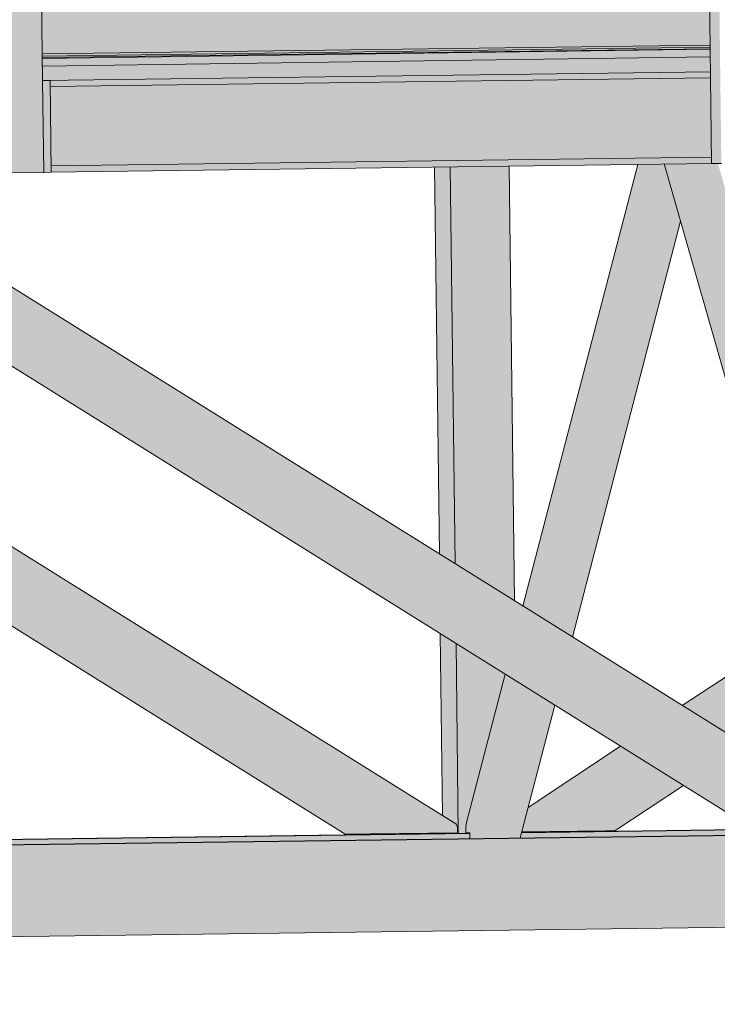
# Model space of a CAD drawing. Header units: centimetres. Extents: x -5472 to 10427, y -400 to 1902.
# Tile 72 of 91: x -4028 to -3937, y 1265 to 1394. Entities that reach past the tile are written whole.
import ezdxf

# ---------------------------------------------------------------- set-up
doc = ezdxf.new("R2010")
doc.units = ezdxf.units.CM
doc.header["$LTSCALE"] = 0.1
doc.header["$MEASUREMENT"] = 0
for name, color, linetype in [('2_kładka_IFC.K_IR', 7, 'Continuous'), ('2_stropy.K_IR', 7, 'Continuous'), ('5_opisy.K_IR', 7, 'Continuous')]:
    doc.layers.add(name, color=color, linetype=linetype)
doc.dimstyles.new('GENERATED_STYLE__3', dxfattribs={"dimtxt": 0.18, "dimasz": 18.24, "dimexe": 0.18, "dimexo": 0.0625, "dimgap": 0.09, "dimtad": 0, "dimtih": 1, "dimtoh": 1, "dimdec": 4, "dimzin": 0, "dimdsep": 46, "dimcen": 0.09, "dimadec": 0, "dimazin": 0, "dimtfac": 1, "dimtdec": 4, "dimtmove": 0, "dimatfit": 3, "dimldrblk": 'ARROWHEAD_5', "dimfxl": 1, "dimtolj": 1, "dimtzin": 0, "dimarcsym": 0})

# ---------------------------------------------------------------- blocks, each defined once
blk = doc.blocks.new('ElemPrzekroju_5_1')
at = {"layer": '2_stropy.K_IR', "linetype": 'Continuous', "lineweight": 0, "true_color": 0xe0e0e0}
blk.add_hatch(color=254, dxfattribs=at).paths.add_polyline_path([(-3937.99, 1390.13), (-4025.37, 1388.98), (-4025.36, 1388.88), (-3937.99, 1390.1)])
at = {"layer": '2_stropy.K_IR', "linetype": 'Continuous', "lineweight": 0, "true_color": 0x9e9e9e}
for points in [[(-4025.36, 1388.88), (-3937.99, 1390.1), (-3937.99, 1390.13), (-3963.57, 1389.79), (-4025.37, 1388.93)], [(-4025.37, 1388.97), (-4025.37, 1388.94), (-3981.65, 1389.55), (-4017.27, 1389.09), (-4020.56, 1389.04), (-4020.81, 1389.04), (-4022.55, 1389.02), (-4022.19, 1389.02)]]:
    blk.add_hatch(color=253, dxfattribs=at).paths.add_polyline_path(points)
at = {"layer": '2_stropy.K_IR', "linetype": 'Continuous', "lineweight": 0, "true_color": 0xb1b1b1}
blk.add_hatch(color=253, dxfattribs=at).paths.add_polyline_path([(-3937.99, 1390.1), (-4025.36, 1388.88), (-4025.35, 1387.88), (-3937.98, 1389.1)])
at = {"layer": '2_stropy.K_IR', "linetype": 'Continuous', "lineweight": 0, "true_color": 0x7a7a7a}
blk.add_hatch(color=8, dxfattribs=at).paths.add_polyline_path([(-3937.99, 1390.1), (-4025.36, 1388.88), (-4025.35, 1387.88), (-3937.98, 1389.1)])
at = {"layer": '2_stropy.K_IR', "color": 7, "linetype": 'Continuous', "lineweight": 0}
for p, q in [((-4025.36, 1388.88), (-3937.99, 1390.1)), ((-3937.98, 1389.1), (-4025.35, 1387.88))]:
    blk.add_line(p, q, dxfattribs=at)
blk = doc.blocks.new('ElemPrzekroju_648_1')
at = {"layer": '2_kładka_IFC.K_IR', "linetype": 'Continuous', "lineweight": 0, "true_color": 0x939393}
for points in [[(-3938, 1494.62), (-3939.28, 1494.6), (-3939.13, 1482.77), (-3939.05, 1482.77), (-3938.03, 1482.77), (-3938.03, 1482.47), (-3939.13, 1482.46), (-3938.26, 1412.27), (-3938.19, 1412.28), (-3937.17, 1412.28), (-3937.16, 1411.98), (-3938.26, 1411.96), (-3937.81, 1375.13), (-3936.54, 1375.13)], [(-3938, 1494.62), (-3939.28, 1494.6), (-3939.13, 1482.77), (-3939.05, 1482.77), (-3938.03, 1482.77), (-3938.03, 1482.47), (-3939.13, 1482.46), (-3938.26, 1412.27), (-3938.19, 1412.28), (-3937.17, 1412.28), (-3937.16, 1411.98), (-3938.26, 1411.96), (-3937.81, 1375.13), (-3936.54, 1375.13)], [(-3974.06, 1374.66), (-3973.43, 1324.01), (-3971.38, 1322.73), (-3972.02, 1374.69)], [(-3974.06, 1374.66), (-3973.43, 1324.01), (-3971.38, 1322.73), (-3972.02, 1374.69)], [(-3962.5, 1317.19), (-3962.46, 1317.16), (-3947.42, 1375.01), (-3947.47, 1375.01)], [(-3962.5, 1317.19), (-3962.46, 1317.16), (-3947.42, 1375.01), (-3947.47, 1375.01)], [(-3962.46, 1317.16), (-3961.05, 1316.28), (-3945.77, 1375.04), (-3947.42, 1375.01)], [(-3962.46, 1317.16), (-3961.05, 1316.28), (-3945.77, 1375.04), (-3947.42, 1375.01)], [(-3945.77, 1375.04), (-3961.05, 1316.28), (-3960.9, 1316.18), (-3945.6, 1375.04)], [(-3945.77, 1375.04), (-3961.05, 1316.28), (-3960.9, 1316.18), (-3945.6, 1375.04)], [(-3945.33, 1375.04), (-3960.67, 1316.04), (-3960.4, 1315.87), (-3945.02, 1375.05)], [(-3945.33, 1375.04), (-3960.67, 1316.04), (-3960.4, 1315.87), (-3945.02, 1375.05)], [(-3960.4, 1315.87), (-3960.13, 1315.7), (-3944.7, 1375.05), (-3945.02, 1375.05)], [(-3960.4, 1315.87), (-3960.13, 1315.7), (-3944.7, 1375.05), (-3945.02, 1375.05)], [(-3960.13, 1315.7), (-3956.48, 1313.43), (-3942.15, 1368.56), (-3944, 1375.06), (-3944.7, 1375.05)], [(-3960.13, 1315.7), (-3956.48, 1313.43), (-3942.15, 1368.56), (-3944, 1375.06), (-3944.7, 1375.05)], [(-3943.94, 1375.06), (-3944, 1375.06), (-3919.97, 1290.64), (-3919.91, 1290.6)], [(-3943.94, 1375.06), (-3944, 1375.06), (-3919.97, 1290.64), (-3919.91, 1290.6)], [(-3943.94, 1375.06), (-3919.91, 1290.6), (-3918.57, 1289.76), (-3918.59, 1291.73), (-3942.31, 1375.08)], [(-3943.94, 1375.06), (-3919.91, 1290.6), (-3918.57, 1289.76), (-3918.59, 1291.73), (-3942.31, 1375.08)], [(-3942.13, 1375.08), (-3942.31, 1375.08), (-3918.59, 1291.73), (-3918.6, 1292.37)], [(-3942.13, 1375.08), (-3942.31, 1375.08), (-3918.59, 1291.73), (-3918.6, 1292.37)], [(-4065.52, 1372.37), (-4065.52, 1372.26), (-3929.48, 1287.35), (-3929.09, 1287.35), (-4065.49, 1372.49)], [(-4065.52, 1372.37), (-4065.52, 1372.26), (-3929.48, 1287.35), (-3929.09, 1287.35), (-4065.49, 1372.49)], [(-3942.15, 1368.56), (-3956.48, 1313.43), (-3956.24, 1313.28), (-3942, 1368.06)], [(-3942.15, 1368.56), (-3956.48, 1313.43), (-3956.24, 1313.28), (-3942, 1368.06)], [(-3956.24, 1313.28), (-3956.08, 1313.18), (-3941.91, 1367.72), (-3942, 1368.06)], [(-3956.24, 1313.28), (-3956.08, 1313.18), (-3941.91, 1367.72), (-3942, 1368.06)], [(-3941.91, 1367.72), (-3956.08, 1313.18), (-3956.02, 1313.14), (-3941.87, 1367.59)], [(-3941.91, 1367.72), (-3956.08, 1313.18), (-3956.02, 1313.14), (-3941.87, 1367.59)], [(-4065.11, 1338.6), (-4065.1, 1338.26), (-3983.54, 1287.35), (-3983.02, 1287.36)], [(-4065.11, 1338.6), (-4065.1, 1338.26), (-3983.54, 1287.35), (-3983.02, 1287.36)], [(-4065.1, 1338.26), (-4065.1, 1338.02), (-3983.92, 1287.35), (-3983.54, 1287.35)], [(-4065.1, 1338.26), (-4065.1, 1338.02), (-3983.92, 1287.35), (-3983.54, 1287.35)], [(-3971.25, 1312.29), (-3973.31, 1313.57), (-3973.01, 1289.76), (-3971.26, 1288.67), (-3971.19, 1288.6), (-3971.12, 1288.4), (-3971.07, 1288.09), (-3971.05, 1287.73), (-3971.05, 1287.52), (-3972.98, 1287.49), (-3972.98, 1287.42), (-3970.95, 1287.42)], [(-3971.25, 1312.29), (-3973.31, 1313.57), (-3973.01, 1289.76), (-3971.26, 1288.67), (-3971.19, 1288.6), (-3971.12, 1288.4), (-3971.07, 1288.09), (-3971.05, 1287.73), (-3971.05, 1287.52), (-3972.98, 1287.49), (-3972.98, 1287.42), (-3970.95, 1287.42)], [(-3969.91, 1288.69), (-3969.97, 1288.27), (-3964.77, 1308.24), (-3964.82, 1308.27)], [(-3969.91, 1288.69), (-3969.97, 1288.27), (-3964.77, 1308.24), (-3964.82, 1308.27)], [(-3969.97, 1288.27), (-3969.96, 1287.53), (-3969.45, 1287.53), (-3969.44, 1286.75), (-3968.72, 1286.76), (-3963.36, 1307.36), (-3964.77, 1308.24)], [(-3969.97, 1288.27), (-3969.96, 1287.53), (-3969.45, 1287.53), (-3969.44, 1286.75), (-3968.72, 1286.76), (-3963.36, 1307.36), (-3964.77, 1308.24)], [(-3968.72, 1286.76), (-3968.55, 1286.77), (-3963.22, 1307.27), (-3963.36, 1307.36)], [(-3968.72, 1286.76), (-3968.55, 1286.77), (-3963.22, 1307.27), (-3963.36, 1307.36)], [(-3968.28, 1286.77), (-3967.96, 1286.77), (-3962.72, 1306.96), (-3962.99, 1307.13)], [(-3968.28, 1286.77), (-3967.96, 1286.77), (-3962.72, 1306.96), (-3962.99, 1307.13)], [(-3967.96, 1286.77), (-3967.65, 1286.78), (-3962.44, 1306.79), (-3962.72, 1306.96)], [(-3967.96, 1286.77), (-3967.65, 1286.78), (-3962.44, 1306.79), (-3962.72, 1306.96)], [(-3967.65, 1286.78), (-3963.39, 1286.83), (-3958.8, 1304.51), (-3962.44, 1306.79)], [(-3967.65, 1286.78), (-3963.39, 1286.83), (-3958.8, 1304.51), (-3962.44, 1306.79)], [(-3958.8, 1304.51), (-3963.39, 1286.83), (-3963.12, 1286.84), (-3958.56, 1304.37)], [(-3958.8, 1304.51), (-3963.39, 1286.83), (-3963.12, 1286.84), (-3958.56, 1304.37)], [(-3963.12, 1286.84), (-3962.93, 1286.84), (-3958.4, 1304.27), (-3958.56, 1304.37)], [(-3963.12, 1286.84), (-3962.93, 1286.84), (-3958.4, 1304.27), (-3958.56, 1304.37)], [(-3962.93, 1286.84), (-3962.86, 1286.84), (-3958.34, 1304.23), (-3958.4, 1304.27)], [(-3962.93, 1286.84), (-3962.86, 1286.84), (-3958.34, 1304.23), (-3958.4, 1304.27)], [(-3941.63, 1293.8), (-3950.74, 1287.78), (-3950.49, 1287.79), (-3941.51, 1293.72)], [(-3941.63, 1293.8), (-3950.74, 1287.78), (-3950.49, 1287.79), (-3941.51, 1293.72)]]:
    blk.add_hatch(color=252, dxfattribs=at).paths.add_polyline_path(points)
at = {"layer": '2_kładka_IFC.K_IR', "linetype": 'Continuous', "lineweight": 0, "true_color": 0xd1d1d1}
for points in [[(-4030.02, 1373.9), (-4025.18, 1373.96), (-4025.33, 1385.96), (-4026.65, 1493.45), (-4031.49, 1493.39)], [(-3938.11, 1399.63), (-4025.48, 1398.48), (-4025.37, 1389.49), (-3938, 1390.63)], [(-3937.99, 1390.33), (-4025.37, 1389.18), (-4025.37, 1388.98), (-3937.99, 1390.13)], [(-4025.18, 1373.96), (-4024.21, 1373.98), (-4024.36, 1385.98), (-4025.33, 1385.96)], [(-4024.35, 1385.2), (-4024.22, 1374.8), (-3937.82, 1375.94), (-3937.95, 1386.34)], [(-3916.6, 1287.52), (-3916.6, 1287.73), (-4054.04, 1373.52), (-4065.44, 1373.37), (-4065.44, 1373.15), (-3928, 1287.37)], [(-4533.18, 1279.3), (-4536.43, 1267.26), (-3457.09, 1281.45), (-3457.09, 1293.45), (-3594.91, 1291.64), (-3595.26, 1290.18), (-3590.55, 1290.24), (-3590.24, 1290.24), (-3590.13, 1281.24), (-3610.44, 1280.98), (-3610.75, 1280.98), (-3610.86, 1289.98), (-3603.23, 1290.08), (-3602.88, 1291.53)]]:
    blk.add_hatch(color=254, dxfattribs=at).paths.add_polyline_path(points)
at = {"layer": '2_kładka_IFC.K_IR', "linetype": 'Continuous', "lineweight": 0, "true_color": 0xa3a3a3}
for points in [[(-3938.11, 1399.63), (-4025.48, 1398.48), (-4025.46, 1396.32), (-3940.8, 1397.43), (-3940.72, 1390.6), (-3938, 1390.63)], [(-3939.66, 1390.31), (-3939.66, 1390.11), (-3937.99, 1390.13), (-3937.99, 1390.33)], [(-4025.35, 1387.88), (-4025.33, 1385.99), (-3937.96, 1387.14), (-3937.98, 1389.1)], [(-4025.35, 1387.88), (-4025.33, 1385.99), (-3937.96, 1387.14), (-3937.98, 1389.1)], [(-3941.08, 1386.3), (-3940.95, 1375.9), (-3937.82, 1375.94), (-3937.95, 1386.34)], [(-3972.02, 1374.69), (-3971.38, 1322.73), (-3963.59, 1317.86), (-3964.29, 1374.79)], [(-3972.02, 1374.69), (-3971.38, 1322.73), (-3963.59, 1317.86), (-3964.29, 1374.79)], [(-4065.21, 1346.85), (-4065.21, 1346.5), (-3971.05, 1287.73), (-3971.07, 1288.09)], [(-4065.21, 1346.85), (-4065.21, 1346.5), (-3971.05, 1287.73), (-3971.07, 1288.09)], [(-4065.21, 1346.5), (-4065.11, 1338.97), (-3982.44, 1287.37), (-3971.05, 1287.52), (-3971.05, 1287.73)], [(-4065.21, 1346.5), (-4065.11, 1338.97), (-3982.44, 1287.37), (-3971.05, 1287.52), (-3971.05, 1287.73)], [(-4065.11, 1338.97), (-4065.11, 1338.6), (-3983.02, 1287.36), (-3982.44, 1287.37)], [(-4065.11, 1338.97), (-4065.11, 1338.6), (-3983.02, 1287.36), (-3982.44, 1287.37)], [(-3926.65, 1314.09), (-3941.65, 1304.17), (-3940.82, 1303.65), (-3926.39, 1313.18)], [(-3926.65, 1314.09), (-3941.65, 1304.17), (-3940.82, 1303.65), (-3926.39, 1313.18)], [(-3971.25, 1312.29), (-3970.95, 1287.42), (-3969.45, 1287.44), (-3969.45, 1287.53), (-3969.96, 1287.53), (-3969.97, 1288.27), (-3969.91, 1288.69), (-3964.82, 1308.27)], [(-3971.25, 1312.29), (-3970.95, 1287.42), (-3969.45, 1287.44), (-3969.45, 1287.53), (-3969.96, 1287.53), (-3969.97, 1288.27), (-3969.91, 1288.69), (-3964.82, 1308.27)], [(-3926.22, 1312.58), (-3940.26, 1303.31), (-3939.97, 1303.12), (-3926.13, 1312.27)], [(-3926.22, 1312.58), (-3940.26, 1303.31), (-3939.97, 1303.12), (-3926.13, 1312.27)], [(-3939.97, 1303.12), (-3934.06, 1299.43), (-3924.31, 1305.88), (-3926.13, 1312.27)], [(-3939.97, 1303.12), (-3934.06, 1299.43), (-3924.31, 1305.88), (-3926.13, 1312.27)], [(-3962.66, 1287.63), (-3951.72, 1287.77), (-3942.13, 1294.11), (-3948.04, 1297.8), (-3962.5, 1288.25)], [(-3962.66, 1287.63), (-3951.72, 1287.77), (-3942.13, 1294.11), (-3948.04, 1297.8), (-3962.5, 1288.25)], [(-3962.38, 1288.7), (-3962.5, 1288.25), (-3948.04, 1297.8), (-3948.33, 1297.98)], [(-3962.38, 1288.7), (-3962.5, 1288.25), (-3948.04, 1297.8), (-3948.33, 1297.98)], [(-3962.16, 1289.55), (-3948.88, 1298.32), (-3949.72, 1298.85), (-3961.82, 1290.85)], [(-3962.16, 1289.55), (-3948.88, 1298.32), (-3949.72, 1298.85), (-3961.82, 1290.85)], [(-3942.13, 1294.11), (-3951.72, 1287.77), (-3951.17, 1287.78), (-3941.85, 1293.94)], [(-3942.13, 1294.11), (-3951.72, 1287.77), (-3951.17, 1287.78), (-3941.85, 1293.94)], [(-3962.86, 1286.84), (-3919.06, 1287.42), (-3919.08, 1287.48), (-3928, 1287.37), (-3928.57, 1287.36), (-3929.09, 1287.35), (-3929.48, 1287.35), (-3929.67, 1287.35), (-3931.3, 1287.35), (-3932.21, 1287.92), (-3962.68, 1287.52)], [(-3962.86, 1286.84), (-3919.06, 1287.42), (-3919.08, 1287.48), (-3928, 1287.37), (-3928.57, 1287.36), (-3929.09, 1287.35), (-3929.48, 1287.35), (-3929.67, 1287.35), (-3931.3, 1287.35), (-3932.21, 1287.92), (-3962.68, 1287.52)], [(-3969.45, 1287.43), (-4064.46, 1286.18), (-4064.46, 1285.51), (-3969.44, 1286.75)], [(-3969.45, 1287.43), (-4064.46, 1286.18), (-4064.46, 1285.51), (-3969.44, 1286.75)]]:
    blk.add_hatch(color=253, dxfattribs=at).paths.add_polyline_path(points)
at = {"layer": '2_kładka_IFC.K_IR', "linetype": 'Continuous', "lineweight": 0, "true_color": 0xf0f0f0}
for points in [[(-4025.37, 1389.49), (-4025.37, 1389.27), (-3938, 1390.42), (-3938, 1390.63)], [(-3937.95, 1386.9), (-4024.36, 1385.77), (-4024.35, 1385.2), (-3937.95, 1386.34)], [(-3916.74, 1288.6), (-3916.82, 1288.67), (-4052.78, 1373.54), (-4052.81, 1373.53)]]:
    blk.add_hatch(color=7, dxfattribs=at).paths.add_polyline_path(points)
at = {"layer": '2_kładka_IFC.K_IR', "linetype": 'Continuous', "lineweight": 0, "true_color": 0xaaaaaa}
for points in [[(-3940.72, 1390.6), (-3940.67, 1390.39), (-3938, 1390.42), (-3938, 1390.63)], [(-3940.67, 1390.39), (-3940.54, 1390.3), (-3937.99, 1390.33), (-3938, 1390.42)], [(-3937.99, 1390.33), (-3940.54, 1390.3), (-3939.66, 1390.31), (-3937.99, 1390.33)], [(-4025.33, 1385.99), (-4025.33, 1385.98), (-4024.36, 1385.98), (-4024.36, 1385.77), (-3937.95, 1386.9), (-3937.96, 1387.14)], [(-4025.33, 1385.99), (-4025.33, 1385.98), (-4024.36, 1385.98), (-4024.36, 1385.77), (-3937.95, 1386.9), (-3937.96, 1387.14)], [(-4024.35, 1385.44), (-3941.14, 1386.53), (-3941.08, 1386.3), (-3937.95, 1386.34), (-3937.95, 1386.9), (-4024.36, 1385.77)], [(-4024.22, 1374.8), (-4024.22, 1374.24), (-3937.81, 1375.37), (-3937.82, 1375.94)], [(-3941.87, 1375.09), (-3925.82, 1318.67), (-3925.54, 1318.81), (-3941.56, 1375.09)], [(-3926.39, 1313.18), (-3940.82, 1303.65), (-3940.72, 1303.59), (-3926.36, 1313.08)], [(-3926.39, 1313.18), (-3940.82, 1303.65), (-3940.72, 1303.59), (-3926.36, 1313.08)], [(-3926.36, 1313.08), (-3940.72, 1303.59), (-3940.53, 1303.47), (-3926.3, 1312.87)], [(-3926.36, 1313.08), (-3940.72, 1303.59), (-3940.53, 1303.47), (-3926.3, 1312.87)], [(-3940.53, 1303.47), (-3940.26, 1303.31), (-3926.22, 1312.58), (-3926.3, 1312.87)], [(-3940.53, 1303.47), (-3940.26, 1303.31), (-3926.22, 1312.58), (-3926.3, 1312.87)], [(-3962.27, 1289.1), (-3962.38, 1288.7), (-3948.33, 1297.98), (-3948.59, 1298.14)], [(-3962.27, 1289.1), (-3962.38, 1288.7), (-3948.33, 1297.98), (-3948.59, 1298.14)], [(-3962.27, 1289.1), (-3948.59, 1298.14), (-3948.78, 1298.26), (-3962.19, 1289.4)], [(-3962.27, 1289.1), (-3948.59, 1298.14), (-3948.78, 1298.26), (-3962.19, 1289.4)], [(-3962.16, 1289.55), (-3962.19, 1289.4), (-3948.78, 1298.26), (-3948.88, 1298.32)], [(-3962.16, 1289.55), (-3962.19, 1289.4), (-3948.78, 1298.26), (-3948.88, 1298.32)], [(-3962.67, 1287.56), (-3962.68, 1287.52), (-3932.21, 1287.92), (-3932.28, 1287.96)], [(-3962.67, 1287.56), (-3962.68, 1287.52), (-3932.21, 1287.92), (-3932.28, 1287.96)], [(-4064.46, 1286.22), (-4064.46, 1286.18), (-3969.45, 1287.43), (-3969.45, 1287.44), (-3970.95, 1287.42), (-3972.98, 1287.42), (-3972.98, 1287.42)], [(-4064.46, 1286.22), (-4064.46, 1286.18), (-3969.45, 1287.43), (-3969.45, 1287.44), (-3970.95, 1287.42), (-3972.98, 1287.42), (-3972.98, 1287.42)], [(-3955.52, 1286.94), (-3929.14, 1287.25), (-3928.62, 1287.26), (-3928.04, 1287.27), (-3916.64, 1287.42), (-3916.72, 1287.42), (-3916.5, 1287.42), (-3918.54, 1287.42), (-3918.54, 1287.42), (-3922.38, 1287.37), (-3922.17, 1287.37), (-3923.13, 1287.36)]]:
    blk.add_hatch(color=253, dxfattribs=at).paths.add_polyline_path(points)
at = {"layer": '2_kładka_IFC.K_IR', "linetype": 'Continuous', "lineweight": 0, "true_color": 0xf8f8f8}
for points in [[(-3938, 1390.42), (-4025.37, 1389.27), (-4025.37, 1389.18), (-3937.99, 1390.33)], [(-3941.24, 1375.09), (-3941.56, 1375.09), (-3918.62, 1294.5), (-3918.64, 1295.68)], [(-3916.62, 1288.09), (-3916.67, 1288.4), (-4053.07, 1373.53), (-4053.5, 1373.52)]]:
    blk.add_hatch(color=7, dxfattribs=at).paths.add_polyline_path(points)
at = {"layer": '2_kładka_IFC.K_IR', "linetype": 'Continuous', "lineweight": 0, "true_color": 0xe8e8e8}
for points in [[(-3937.99, 1390.33), (-4025.37, 1389.18), (-4025.37, 1389.18), (-3937.99, 1390.33)], [(-4024.36, 1385.98), (-4025.33, 1385.98), (-4025.33, 1385.96)], [(-4523.77, 1279.47), (-4536.23, 1279.3), (-4533.18, 1279.3), (-3602.88, 1291.53), (-3602.88, 1291.54), (-3605.12, 1291.51), (-3607.16, 1291.51), (-3607.16, 1291.52), (-3753.08, 1289.6), (-3753.08, 1289.57), (-3760.81, 1289.46), (-3762.85, 1289.46), (-3762.85, 1289.47), (-3908.77, 1287.55), (-3908.77, 1287.52), (-3916.5, 1287.42), (-3918.54, 1287.42), (-3918.54, 1287.42), (-4064.46, 1285.51), (-4064.46, 1285.47), (-4072.19, 1285.37), (-4074.23, 1285.37), (-4074.23, 1285.38), (-4220.15, 1283.46), (-4220.14, 1283.43), (-4227.88, 1283.32), (-4229.92, 1283.32), (-4229.92, 1283.33), (-4375.83, 1281.41), (-4375.83, 1281.38), (-4383.57, 1281.28), (-4385.61, 1281.28), (-4385.61, 1281.28), (-4518.88, 1279.53), (-4518.92, 1279.5), (-4518.96, 1279.5), (-4519.21, 1279.49), (-4519.64, 1279.49), (-4520.19, 1279.48), (-4521.74, 1279.46), (-4521.84, 1279.46), (-4521.84, 1279.48), (-4522.12, 1279.48), (-4523.67, 1279.46), (-4523.77, 1279.46)]]:
    blk.add_hatch(color=254, dxfattribs=at).paths.add_polyline_path(points)
at = {"layer": '2_kładka_IFC.K_IR', "linetype": 'Continuous', "lineweight": 0, "true_color": 0x9b9b9b}
for points in [[(-4024.22, 1374.24), (-4024.21, 1374), (-3937.81, 1375.14), (-3937.81, 1375.37)], [(-4024.22, 1374.24), (-4024.21, 1374), (-3937.81, 1375.14), (-3937.81, 1375.37)], [(-3940.95, 1375.9), (-3941.08, 1375.33), (-3937.81, 1375.37), (-3937.82, 1375.94)], [(-3945.6, 1375.04), (-3960.9, 1316.18), (-3960.67, 1316.04), (-3945.33, 1375.04)], [(-3945.6, 1375.04), (-3960.9, 1316.18), (-3960.67, 1316.04), (-3945.33, 1375.04)], [(-3942.13, 1375.08), (-3926.02, 1318.46), (-3925.82, 1318.67), (-3941.87, 1375.09)], [(-3929.09, 1287.35), (-3928.57, 1287.36), (-4065.45, 1372.79), (-4065.49, 1372.49)], [(-4065.52, 1372.26), (-4065.52, 1372.14), (-3929.67, 1287.35), (-3929.48, 1287.35)], [(-4065.52, 1372.26), (-4065.52, 1372.14), (-3929.67, 1287.35), (-3929.48, 1287.35)], [(-4065.52, 1372.14), (-4065.51, 1371.12), (-3931.3, 1287.35), (-3929.67, 1287.35)], [(-4065.52, 1372.14), (-4065.51, 1371.12), (-3931.3, 1287.35), (-3929.67, 1287.35)], [(-3983.92, 1287.35), (-4065.1, 1338.02), (-4065.1, 1337.9), (-3984.11, 1287.35)], [(-3983.92, 1287.35), (-4065.1, 1338.02), (-4065.1, 1337.9), (-3984.11, 1287.35)], [(-4065.1, 1337.9), (-4065.09, 1336.87), (-3985.74, 1287.35), (-3984.11, 1287.35)], [(-4065.1, 1337.9), (-4065.09, 1336.87), (-3985.74, 1287.35), (-3984.11, 1287.35)], [(-3968.55, 1286.77), (-3968.28, 1286.77), (-3962.99, 1307.13), (-3963.22, 1307.27)], [(-3968.55, 1286.77), (-3968.28, 1286.77), (-3962.99, 1307.13), (-3963.22, 1307.27)], [(-3951.17, 1287.78), (-3950.74, 1287.78), (-3941.63, 1293.8), (-3941.85, 1293.94)], [(-3951.17, 1287.78), (-3950.74, 1287.78), (-3941.63, 1293.8), (-3941.85, 1293.94)], [(-3950.49, 1287.79), (-3950.46, 1287.79), (-3941.49, 1293.71), (-3941.51, 1293.72)], [(-3950.49, 1287.79), (-3950.46, 1287.79), (-3941.49, 1293.71), (-3941.51, 1293.72)]]:
    blk.add_hatch(color=253, dxfattribs=at).paths.add_polyline_path(points)
at = {"layer": '2_kładka_IFC.K_IR', "linetype": 'Continuous', "lineweight": 0, "true_color": 0xb2b2b2}
for points in [[(-3941.56, 1375.09), (-3925.54, 1318.81), (-3925.24, 1318.87), (-3941.24, 1375.09)], [(-3925.24, 1318.87), (-3920.98, 1318.92), (-3936.98, 1375.13), (-3937.81, 1375.13), (-3937.81, 1375.14), (-3941.24, 1375.09)], [(-4065.22, 1347.31), (-4065.22, 1347.29), (-3971.19, 1288.6), (-3971.26, 1288.67)], [(-4065.22, 1347.31), (-4065.22, 1347.29), (-3971.19, 1288.6), (-3971.26, 1288.67)], [(-3971.19, 1288.6), (-4065.22, 1347.29), (-4065.21, 1347.13), (-3971.12, 1288.4)], [(-3971.19, 1288.6), (-4065.22, 1347.29), (-4065.21, 1347.13), (-3971.12, 1288.4)], [(-3971.12, 1288.4), (-4065.21, 1347.13), (-4065.21, 1346.85), (-3971.07, 1288.09)], [(-3971.12, 1288.4), (-4065.21, 1347.13), (-4065.21, 1346.85), (-3971.07, 1288.09)]]:
    blk.add_hatch(color=253, dxfattribs=at).paths.add_polyline_path(points)
at = {"layer": '2_kładka_IFC.K_IR', "linetype": 'Continuous', "lineweight": 0, "true_color": 0xffffff}
for points in [[(-3941.24, 1375.09), (-3918.64, 1295.68), (-3918.83, 1311.37), (-3936.98, 1375.13), (-3937.81, 1375.13), (-3937.81, 1375.14)], [(-3916.67, 1288.4), (-3916.74, 1288.6), (-4052.81, 1373.53), (-4053.07, 1373.53)]]:
    blk.add_hatch(color=7, dxfattribs=at).paths.add_polyline_path(points)
at = {"layer": '2_kładka_IFC.K_IR', "linetype": 'Continuous', "lineweight": 0, "true_color": 0xbababa}
blk.add_hatch(color=9, dxfattribs=at).paths.add_polyline_path([(-3941.87, 1375.09), (-3942.13, 1375.08), (-3918.6, 1292.37), (-3918.61, 1293.34)])
at = {"layer": '2_kładka_IFC.K_IR', "linetype": 'Continuous', "lineweight": 0, "true_color": 0xe1e1e1}
for points in [[(-3941.56, 1375.09), (-3941.87, 1375.09), (-3918.61, 1293.34), (-3918.62, 1294.5)], [(-3916.6, 1287.73), (-3916.62, 1288.09), (-4053.5, 1373.52), (-4054.04, 1373.52)]]:
    blk.add_hatch(color=254, dxfattribs=at).paths.add_polyline_path(points)
at = {"layer": '2_kładka_IFC.K_IR', "linetype": 'Continuous', "lineweight": 0, "true_color": 0xc2c2c2}
blk.add_hatch(color=9, dxfattribs=at).paths.add_polyline_path([(-3928.57, 1287.36), (-3928, 1287.37), (-4065.44, 1373.15), (-4065.45, 1372.79)])
at = {"layer": '2_kładka_IFC.K_IR', "color": 7, "linetype": 'Continuous', "lineweight": 15}
for p, q in [((-4026.65, 1493.45), (-4025.33, 1385.96)), ((-3938.11, 1399.93), (-3937.99, 1390.33)), ((-3938, 1390.63), (-4025.37, 1389.49)), ((-3937.99, 1390.33), (-4025.37, 1389.18)), ((-3937.99, 1390.33), (-4025.37, 1389.18)), ((-3937.99, 1390.13), (-4025.37, 1388.98)), ((-3937.99, 1390.13), (-3937.99, 1390.33)), ((-3937.99, 1390.13), (-3937.81, 1375.13)), ((-4025.33, 1385.99), (-3937.96, 1387.14)), ((-4024.36, 1385.98), (-4025.33, 1385.98)), ((-4024.36, 1385.98), (-4025.33, 1385.96)), ((-4025.18, 1373.96), (-4025.33, 1385.96)), ((-4024.21, 1373.98), (-4024.36, 1385.98)), ((-4024.35, 1385.2), (-3937.95, 1386.34)), ((-4024.22, 1374.8), (-3937.82, 1375.94)), ((-4024.21, 1374), (-3937.81, 1375.14)), ((-3936.54, 1375.13), (-3937.81, 1375.13)), ((-4025.18, 1373.96), (-4030.02, 1373.9)), ((-4024.21, 1373.98), (-4025.18, 1373.96)), ((-3974.06, 1374.66), (-3973.43, 1324.01)), ((-3972.02, 1374.69), (-3971.38, 1322.73)), ((-3964.29, 1374.79), (-3963.59, 1317.86)), ((-3947.47, 1375.01), (-3962.5, 1317.19)), ((-3919.97, 1290.64), (-3944, 1375.06)), ((-4052.78, 1373.54), (-3916.82, 1288.67)), ((-4065.51, 1371.12), (-3931.3, 1287.35)), ((-3941.87, 1367.59), (-3956.02, 1313.14)), ((-4065.22, 1347.31), (-3971.26, 1288.67)), ((-4065.09, 1336.87), (-3985.74, 1287.35)), ((-3973.31, 1313.57), (-3973.01, 1289.76)), ((-3941.65, 1304.17), (-3926.65, 1314.09)), ((-3971.25, 1312.29), (-3970.95, 1287.42)), ((-3964.82, 1308.27), (-3969.91, 1288.69)), ((-3958.34, 1304.23), (-3962.86, 1286.84)), ((-3961.82, 1290.85), (-3949.72, 1298.85)), ((-3950.46, 1287.79), (-3941.49, 1293.71)), ((-4533.18, 1279.3), (-3602.88, 1291.53)), ((-3982.44, 1287.37), (-3971.05, 1287.52)), ((-3972.98, 1287.49), (-3972.98, 1287.42)), ((-3971.26, 1288.67), (-3971.19, 1288.6)), ((-3971.19, 1288.6), (-3971.12, 1288.4)), ((-3971.12, 1288.4), (-3971.07, 1288.09)), ((-3971.07, 1288.09), (-3971.05, 1287.73)), ((-3971.05, 1287.73), (-3971.05, 1287.52)), ((-3969.91, 1288.69), (-3969.97, 1288.27)), ((-3969.97, 1288.27), (-3969.96, 1287.53)), ((-3969.96, 1287.53), (-3969.45, 1287.53)), ((-3969.45, 1287.53), (-3969.44, 1286.75)), ((-3962.69, 1287.52), (-3932.21, 1287.92)), ((-3962.68, 1287.56), (-3932.28, 1287.96)), ((-3962.66, 1287.63), (-3951.72, 1287.77)), ((-3951.72, 1287.77), (-3951.17, 1287.78)), ((-3951.17, 1287.78), (-3950.74, 1287.78)), ((-3950.74, 1287.78), (-3950.49, 1287.79)), ((-3950.49, 1287.79), (-3950.46, 1287.79)), ((-4064.46, 1286.18), (-3969.45, 1287.43)), ((-4064.46, 1285.51), (-3918.54, 1287.42)), ((-4064.46, 1286.22), (-3972.98, 1287.42)), ((-3984.11, 1287.35), (-3985.74, 1287.35)), ((-3984.11, 1287.35), (-3983.92, 1287.35)), ((-3983.92, 1287.35), (-3983.54, 1287.35)), ((-3983.54, 1287.35), (-3983.02, 1287.36)), ((-3983.02, 1287.36), (-3982.44, 1287.37)), ((-3970.95, 1287.42), (-3972.98, 1287.42)), ((-3969.45, 1287.44), (-3970.95, 1287.42)), ((-4536.43, 1267.26), (-3457.09, 1281.45))]:
    blk.add_line(p, q, dxfattribs=at)
blk = doc.blocks.new('ARROWHEAD_5')
at = {"linetype": 'Continuous', "lineweight": 0}
blk.add_hatch(color=0, dxfattribs=at).paths.add_polyline_path([(-1, 0.2679), (0, 0), (-1, -0.2679)])
at = {"color": 0, "linetype": 'Continuous', "lineweight": 0}
blk.add_line((0, 0), (-1, 0), dxfattribs=at)

msp = doc.modelspace()

# ---------------------------------------------------------------- block references
at = {"layer": '2_kładka_IFC.K_IR', "lineweight": 0}
msp.add_blockref('ElemPrzekroju_648_1', (0, 0), dxfattribs=at)
at = {"layer": '2_stropy.K_IR', "lineweight": 0}
msp.add_blockref('ElemPrzekroju_5_1', (0, 0), dxfattribs=at)

# ---------------------------------------------------------------- leaders
at = {"layer": '5_opisy.K_IR', "color": 7, "linetype": 'Continuous', "lineweight": 0, "annotation_type": 0, "has_hookline": 1, "hookline_direction": 0, "text_width": 367.94}
msp.add_leader([(-4380.44, 1520.62), (-4130.64, 1181.59), (-4105.34, 1181.59)], dimstyle='GENERATED_STYLE__3', dxfattribs=at)

doc.saveas('drawing.dxf')
